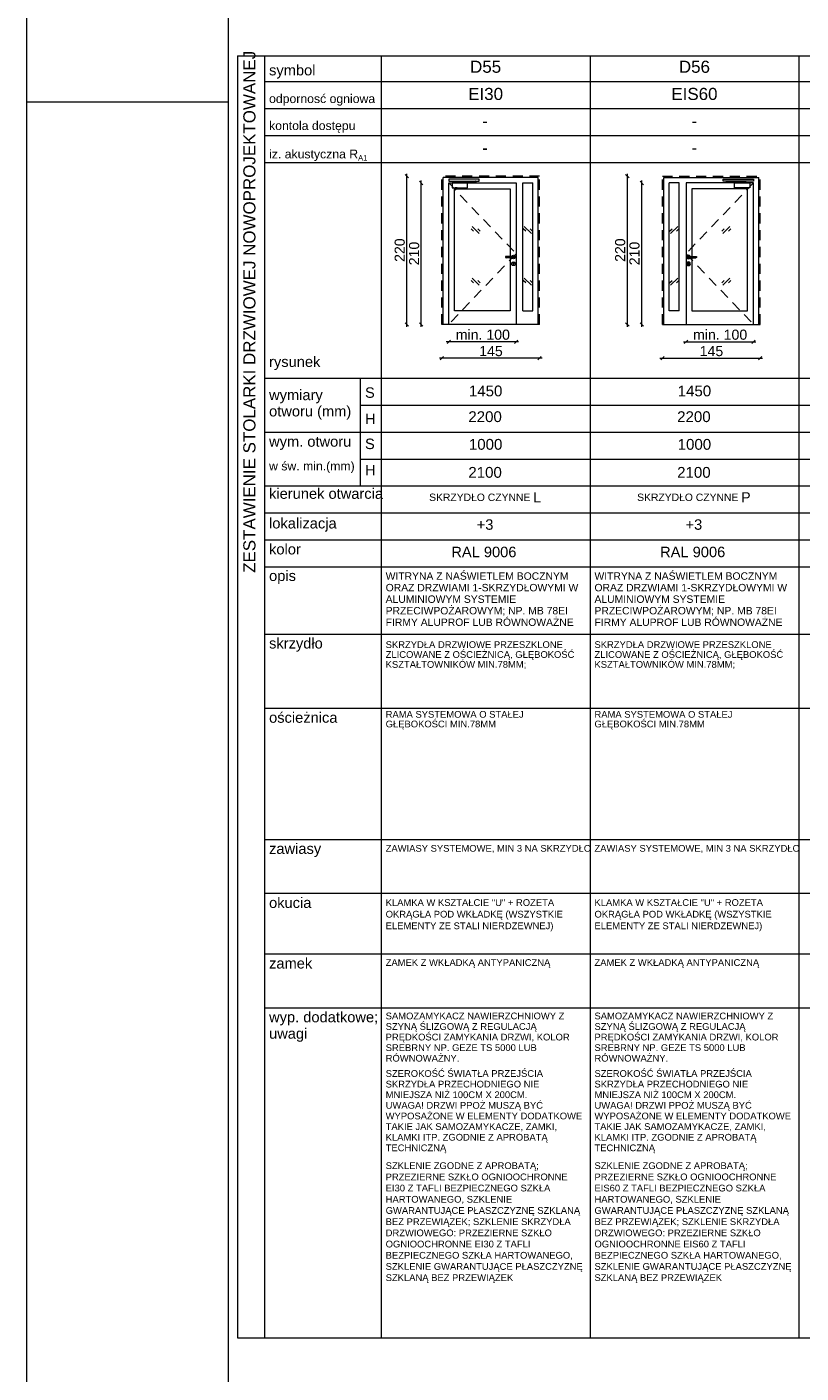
# Paper-space layout 'A-57 ZESTAWIENIE STOLARKI PROJEKTOWANEJ' of a CAD drawing. Header units: millimetres. Extents: x 0 to 900, y 0 to 1010.
# Tile 28 of 63: x 0 to 115, y 405 to 605. Entities that reach past the tile are written whole.
import ezdxf
from ezdxf.xclip import XClip

# ---------------------------------------------------------------- set-up
doc = ezdxf.new("R2010")
doc.units = ezdxf.units.MM
doc.header["$MEASUREMENT"] = 0
doc.header["$XCLIPFRAME"] = 0
doc.linetypes.add('LINIE_3', pattern=[25, 15, -10])
doc.linetypes.add('Przer. długie kreski', pattern=[2.5, 1.5, -1])
doc.layers.add('0_Nr_pióra__1', color=7, linetype='Continuous', lineweight=20)
doc.layers.add('A_Arkusz_Nr_pióra__1', color=7, linetype='Continuous', lineweight=20)
for name, color, linetype, lineweight, true_color in [('0_Nr_pióra__30', 7, 'Continuous', 5, 0x878787), ('0_Nr_pióra__7', 7, 'Continuous', 18, 0x171717), ('0_Nr_pióra__8', 7, 'Continuous', 13, 0x4c4c4c), ('0_Nr_pióra__94', 7, 'Continuous', 5, 0x3b3b3b), ('A_Arkusz_Nr_pióra__237', 7, 'Continuous', 5, 0x343434)]:
    doc.layers.add(name, color=color, linetype=linetype, lineweight=lineweight, true_color=true_color)
doc.layers.add('A_podrys', color=7, linetype='Continuous')
doc.styles.add('STYL_AUTOMATYCZNY_1', font='arial.ttf')

# ---------------------------------------------------------------- blocks, each defined once
blk = doc.blocks.new('Rysunek_1_1', base_point=(-2089.9, -1946.74))
at = {"layer": '0_Nr_pióra__1', "color": 7, "linetype": 'Continuous', "lineweight": 20}
for p, q in [((56.66, 582.72), (56.16, 583.22)), ((56.41, 582.97), (56.41, 583.34)), ((56.41, 560.97), (56.41, 582.97)), ((58.8, 581.72), (58.3, 582.22)), ((58.55, 581.97), (58.55, 582.34)), ((58.55, 560.97), (58.55, 581.97)), ((89.39, 582.72), (88.89, 583.22)), ((89.14, 582.97), (89.14, 583.34)), ((89.14, 560.97), (89.14, 582.97)), ((91.52, 581.72), (91.02, 582.22)), ((91.27, 581.97), (91.27, 582.34)), ((91.27, 560.97), (91.27, 581.97)), ((56.16, 561.22), (56.66, 560.72)), ((56.41, 560.59), (56.41, 560.97)), ((58.3, 561.22), (58.8, 560.72)), ((58.55, 560.59), (58.55, 560.97)), ((88.89, 561.22), (89.39, 560.72)), ((89.14, 560.59), (89.14, 560.97)), ((91.02, 561.22), (91.52, 560.72)), ((91.27, 560.59), (91.27, 560.97)), ((62.62, 558.37), (62.24, 558.37)), ((62.87, 558.62), (62.37, 558.12)), ((72.62, 558.37), (62.62, 558.37)), ((72.37, 558.12), (72.87, 558.62)), ((72.99, 558.37), (72.62, 558.37)), ((97.47, 558.37), (97.85, 558.37)), ((98.1, 558.62), (97.6, 558.12)), ((97.85, 558.37), (107.85, 558.37)), ((107.6, 558.12), (108.1, 558.62)), ((107.85, 558.37), (108.22, 558.37)), ((61.62, 555.93), (61.24, 555.93)), ((61.87, 556.18), (61.37, 555.68)), ((76.12, 555.93), (61.62, 555.93)), ((75.87, 555.68), (76.37, 556.18)), ((76.49, 555.93), (76.12, 555.93)), ((93.97, 555.93), (94.35, 555.93)), ((94.6, 556.18), (94.1, 555.68)), ((94.35, 555.93), (108.85, 555.93)), ((108.6, 555.68), (109.1, 556.18)), ((108.85, 555.93), (109.22, 555.93))]:
    blk.add_line(p, q, dxfattribs=at)
at = {"layer": '0_Nr_pióra__30', "color": 252, "linetype": 'Przer. długie kreski', "lineweight": 5, "true_color": 0x878787}
for p, q in [((76.12, 582.97), (61.62, 582.97)), ((61.62, 560.97), (61.62, 582.97)), ((62.62, 581.97), (72.62, 571.47)), ((76.12, 560.97), (76.12, 582.97)), ((94.35, 582.97), (108.85, 582.97)), ((94.35, 560.97), (94.35, 582.97)), ((107.85, 581.97), (97.85, 571.47)), ((108.85, 560.97), (108.85, 582.97)), ((72.62, 571.47), (62.62, 560.97)), ((97.85, 571.47), (107.85, 560.97))]:
    blk.add_line(p, q, dxfattribs=at)
at = {"layer": '0_Nr_pióra__30', "color": 252, "linetype": 'Continuous', "lineweight": 5, "true_color": 0x878787}
for p, q in [((75.92, 582.77), (61.82, 582.77)), ((61.82, 560.97), (61.82, 582.77)), ((62.62, 560.97), (62.62, 581.97)), ((62.62, 581.97), (72.62, 581.97)), ((72.62, 581.97), (72.62, 560.97)), ((73.62, 562.97), (73.62, 581.97)), ((73.62, 581.97), (75.12, 581.97)), ((75.12, 562.97), (75.12, 581.97)), ((75.92, 560.97), (75.92, 582.77)), ((94.55, 582.77), (108.65, 582.77)), ((94.55, 560.97), (94.55, 582.77)), ((95.35, 562.97), (95.35, 581.97)), ((96.85, 581.97), (95.35, 581.97)), ((96.85, 562.97), (96.85, 581.97)), ((97.85, 581.97), (97.85, 560.97)), ((107.85, 581.97), (97.85, 581.97)), ((107.85, 560.97), (107.85, 581.97)), ((108.65, 560.97), (108.65, 582.77)), ((63.5, 562.97), (63.5, 581.09)), ((63.5, 581.09), (71.74, 581.09)), ((71.74, 581.09), (71.74, 571.07)), ((98.73, 581.09), (98.73, 571.07)), ((106.97, 581.09), (98.73, 581.09)), ((106.97, 562.97), (106.97, 581.09)), ((66.31, 574.83), (65.96, 575.18)), ((67.16, 574.47), (66.1, 575.53)), ((67.31, 574.83), (66.96, 575.18)), ((74.05, 574.83), (73.69, 575.18)), ((74.9, 574.47), (73.84, 575.53)), ((75.05, 574.83), (74.69, 575.18)), ((95.42, 574.83), (95.77, 575.18)), ((95.56, 574.47), (96.62, 575.53)), ((96.42, 574.83), (96.77, 575.18)), ((103.15, 574.83), (103.5, 575.18)), ((103.3, 574.47), (104.36, 575.53)), ((104.15, 574.83), (104.5, 575.18)), ((71.07, 571.04), (71.04, 570.97)), ((71.04, 570.97), (71.07, 570.9)), ((71.08, 571.04), (71.05, 570.97)), ((71.05, 570.97), (71.08, 570.9)), ((71.14, 571.07), (71.07, 571.04)), ((71.07, 570.9), (71.14, 570.87)), ((71.13, 571.04), (71.11, 570.97)), ((71.11, 570.97), (71.13, 570.9)), ((72.24, 571.07), (71.14, 571.07)), ((72.24, 570.87), (71.14, 570.87)), ((71.2, 571.04), (71.19, 570.97)), ((71.19, 570.97), (71.2, 570.9)), ((71.74, 570.87), (71.74, 562.97)), ((71.97, 569.97), (72, 570.1)), ((72, 569.83), (71.97, 569.97)), ((71.99, 571.07), (72, 571.1)), ((72, 570.83), (71.99, 570.87)), ((72, 571.1), (72.1, 571.2)), ((72.1, 570.73), (72, 570.83)), ((72, 570.1), (72.1, 570.2)), ((72.1, 569.73), (72, 569.83)), ((72.1, 571.2), (72.24, 571.24)), ((72.24, 570.7), (72.1, 570.73)), ((72.1, 570.2), (72.24, 570.24)), ((72.16, 570.06), (72.18, 570.12)), ((72.19, 570.01), (72.16, 570.06)), ((72.17, 571.04), (72.18, 570.97)), ((72.18, 570.97), (72.17, 570.9)), ((72.18, 570.12), (72.24, 570.14)), ((72.19, 570.01), (72.19, 569.84)), ((72.19, 569.84), (72.2, 569.81)), ((72.2, 569.81), (72.24, 569.79)), ((72.24, 571.24), (72.37, 571.2)), ((72.24, 571.07), (72.31, 571.04)), ((72.24, 571.04), (72.26, 570.97)), ((72.26, 570.97), (72.24, 570.9)), ((72.31, 570.9), (72.24, 570.87)), ((72.37, 570.73), (72.24, 570.7)), ((72.24, 570.24), (72.37, 570.2)), ((72.24, 570.14), (72.29, 570.12)), ((72.24, 569.79), (72.27, 569.81)), ((72.27, 569.81), (72.29, 569.84)), ((72.29, 571.04), (72.32, 570.97)), ((72.32, 570.97), (72.29, 570.9)), ((72.29, 570.12), (72.31, 570.06)), ((72.31, 570.06), (72.29, 570.01)), ((72.29, 569.84), (72.29, 570.01)), ((72.31, 571.04), (72.34, 570.97)), ((72.34, 570.97), (72.31, 570.9)), ((72.37, 571.2), (72.47, 571.1)), ((72.47, 570.83), (72.37, 570.73)), ((72.37, 570.2), (72.47, 570.1)), ((72.47, 569.83), (72.37, 569.73)), ((72.47, 571.1), (72.51, 570.97)), ((72.51, 570.97), (72.47, 570.83)), ((72.47, 570.1), (72.51, 569.97)), ((72.51, 569.97), (72.47, 569.83)), ((97.99, 571.1), (97.96, 570.97)), ((97.96, 570.97), (97.99, 570.83)), ((97.99, 570.1), (97.96, 569.97)), ((97.96, 569.97), (97.99, 569.83)), ((98.09, 571.2), (97.99, 571.1)), ((97.99, 570.83), (98.09, 570.73)), ((98.09, 570.2), (97.99, 570.1)), ((97.99, 569.83), (98.09, 569.73)), ((98.23, 571.24), (98.09, 571.2)), ((98.09, 570.73), (98.23, 570.7)), ((98.23, 570.24), (98.09, 570.2)), ((98.15, 571.04), (98.13, 570.97)), ((98.13, 570.97), (98.15, 570.9)), ((98.17, 571.04), (98.14, 570.97)), ((98.14, 570.97), (98.17, 570.9)), ((98.23, 571.07), (98.15, 571.04)), ((98.15, 570.9), (98.23, 570.87)), ((98.17, 570.12), (98.15, 570.06)), ((98.15, 570.06), (98.18, 570.01)), ((98.23, 570.14), (98.17, 570.12)), ((98.18, 569.84), (98.18, 570.01)), ((98.19, 569.81), (98.18, 569.84)), ((98.23, 569.79), (98.19, 569.81)), ((98.22, 571.04), (98.2, 570.97)), ((98.2, 570.97), (98.22, 570.9)), ((98.36, 571.2), (98.23, 571.24)), ((98.23, 571.07), (99.33, 571.07)), ((98.23, 570.87), (99.33, 570.87)), ((98.23, 570.7), (98.36, 570.73)), ((98.36, 570.2), (98.23, 570.24)), ((98.28, 570.12), (98.23, 570.14)), ((98.26, 569.81), (98.23, 569.79)), ((98.28, 569.84), (98.26, 569.81)), ((98.29, 571.04), (98.28, 570.97)), ((98.28, 570.97), (98.29, 570.9)), ((98.3, 570.06), (98.28, 570.12)), ((98.28, 570.01), (98.3, 570.06)), ((98.28, 570.01), (98.28, 569.84)), ((98.46, 571.1), (98.36, 571.2)), ((98.36, 570.73), (98.46, 570.83)), ((98.46, 570.1), (98.36, 570.2)), ((98.36, 569.73), (98.46, 569.83)), ((98.47, 571.07), (98.46, 571.1)), ((98.46, 570.83), (98.47, 570.87)), ((98.5, 569.97), (98.46, 570.1)), ((98.46, 569.83), (98.5, 569.97)), ((98.73, 570.87), (98.73, 562.97)), ((99.26, 571.04), (99.27, 570.97)), ((99.27, 570.97), (99.26, 570.9)), ((99.33, 571.07), (99.4, 571.04)), ((99.33, 571.04), (99.35, 570.97)), ((99.35, 570.97), (99.33, 570.9)), ((99.4, 570.9), (99.33, 570.87)), ((99.38, 571.04), (99.41, 570.97)), ((99.41, 570.97), (99.38, 570.9)), ((99.4, 571.04), (99.43, 570.97)), ((99.43, 570.97), (99.4, 570.9)), ((67.16, 566.77), (66.1, 567.84)), ((72.24, 569.7), (72.1, 569.73)), ((72.37, 569.73), (72.24, 569.7)), ((74.9, 566.77), (73.84, 567.84)), ((95.56, 566.77), (96.62, 567.84)), ((98.09, 569.73), (98.23, 569.7)), ((98.23, 569.7), (98.36, 569.73)), ((103.3, 566.77), (104.36, 567.84)), ((66.31, 567.13), (65.96, 567.48)), ((67.31, 567.13), (66.96, 567.48)), ((74.05, 567.13), (73.69, 567.48)), ((75.05, 567.13), (74.69, 567.48)), ((95.42, 567.13), (95.77, 567.48)), ((96.42, 567.13), (96.77, 567.48)), ((103.15, 567.13), (103.5, 567.48)), ((104.15, 567.13), (104.5, 567.48)), ((71.74, 562.97), (63.5, 562.97)), ((73.62, 562.97), (75.12, 562.97)), ((96.85, 562.97), (95.35, 562.97)), ((98.73, 562.97), (106.97, 562.97)), ((76.12, 560.97), (61.62, 560.97)), ((94.35, 560.97), (108.85, 560.97))]:
    blk.add_line(p, q, dxfattribs=at)
at = {"layer": '0_Nr_pióra__8', "color": 251, "linetype": 'LINIE_3', "lineweight": 13, "true_color": 0x4c4c4c, "flags": 128}
for points in [[(67.12, 582.24), (67.12, 582.54), (62.62, 582.54), (62.62, 582.24)], [(65.42, 581.97), (63.12, 581.97), (63.12, 581.24), (65.42, 581.24)], [(63.72, 581.99), (63.72, 582.17), (66.52, 582.17), (66.52, 582.22), (66.63, 582.22), (66.63, 582.08), (63.8, 582.08), (63.8, 581.99)], [(63.8, 581.99), (63.72, 581.99), (63.72, 581.97), (63.8, 581.97)], [(66.53, 582.22), (66.62, 582.22), (66.62, 582.24), (66.53, 582.24)], [(103.35, 582.24), (103.35, 582.54), (107.85, 582.54), (107.85, 582.24)], [(106.75, 581.99), (106.75, 582.17), (103.94, 582.17), (103.94, 582.22), (103.83, 582.22), (103.83, 582.08), (106.66, 582.08), (106.66, 581.99)], [(103.93, 582.22), (103.84, 582.22), (103.84, 582.24), (103.93, 582.24)], [(105.04, 581.97), (107.35, 581.97), (107.35, 581.24), (105.04, 581.24)], [(106.66, 581.99), (106.74, 581.99), (106.74, 581.97), (106.66, 581.97)]]:
    blk.add_lwpolyline(points, close=True, dxfattribs=at)
for points in [[(63.86, 581.24), (63.59, 581.24), (63.59, 581.22, 0.458316), (63.86, 581.22)], [(106.6, 581.24), (106.87, 581.24), (106.87, 581.22, -0.458316), (106.6, 581.22)]]:
    blk.add_lwpolyline(points, format="xyb", close=True, dxfattribs=at)
at = {"layer": '0_Nr_pióra__94', "color": 250, "linetype": 'Continuous', "lineweight": 5, "true_color": 0x3b3b3b}
for p, q in [((31.27, 600.86), (31.27, 410.47)), ((31.27, 600.86), (50.6, 600.86)), ((35.27, 600.86), (35.27, 410.47)), ((50.6, 600.86), (887.6, 600.86)), ((52.6, 600.86), (52.6, 410.47)), ((83.6, 600.86), (83.6, 410.47)), ((114.6, 600.86), (114.6, 410.47)), ((50.6, 596.97), (35.27, 596.97)), ((887.6, 596.97), (50.6, 596.97)), ((50.6, 592.97), (35.27, 592.97)), ((887.6, 592.97), (50.6, 592.97)), ((50.6, 588.97), (35.27, 588.97)), ((887.6, 588.97), (50.6, 588.97)), ((50.6, 584.97), (35.27, 584.97)), ((887.6, 584.97), (50.6, 584.97)), ((35.27, 552.97), (50.6, 552.97)), ((49.45, 552.97), (49.45, 536.97)), ((50.6, 552.97), (887.6, 552.97)), ((49.45, 548.97), (887.6, 548.97)), ((35.27, 544.97), (50.6, 544.97)), ((50.6, 544.97), (887.6, 544.97)), ((49.45, 540.97), (887.6, 540.97)), ((35.27, 536.97), (50.6, 536.97)), ((50.6, 536.97), (887.6, 536.97)), ((35.27, 532.97), (889.6, 532.97)), ((35.27, 528.97), (50.6, 528.97)), ((50.6, 528.97), (887.6, 528.97)), ((35.27, 524.97), (50.6, 524.97)), ((50.6, 524.97), (887.6, 524.97)), ((35.27, 514.97), (50.6, 514.97)), ((50.6, 514.97), (887.6, 514.97)), ((35.27, 503.97), (50.6, 503.97)), ((50.6, 503.97), (856.6, 503.97)), ((35.27, 484.47), (50.6, 484.47)), ((50.6, 484.47), (856.6, 484.47)), ((35.27, 476.47), (50.6, 476.47)), ((50.6, 476.47), (887.6, 476.47)), ((35.27, 467.47), (50.6, 467.47)), ((50.6, 467.47), (887.6, 467.47)), ((35.27, 459.47), (50.6, 459.47)), ((50.6, 459.47), (887.6, 459.47)), ((31.27, 410.47), (889.6, 410.47))]:
    blk.add_line(p, q, dxfattribs=at)
at = {"layer": '0_Nr_pióra__1', "color": 7, "linetype": 'Continuous', "lineweight": 20, "char_height": 1.5, "width": 3.4323, "attachment_point": 7, "rotation": 90, "style": 'STYL_AUTOMATYCZNY_1'}
for s, insert in [('\\A1;{\\pql;\\fArial|b0|i0|c238|p0;\\W1.000000;220}', (56.11, 570.25)), ('\\A1;{\\pql;\\fArial|b0|i0|c238|p0;\\W1.000000;210}', (58.25, 569.75)), ('\\A1;{\\pql;\\fArial|b0|i0|c238|p0;\\W1.000000;220}', (88.84, 570.25)), ('\\A1;{\\pql;\\fArial|b0|i0|c238|p0;\\W1.000000;210}', (90.97, 569.75))]:
    blk.add_mtext(s, dxfattribs=dict(at, insert=insert))
at = {"layer": '0_Nr_pióra__1', "color": 7, "linetype": 'Continuous', "lineweight": 20, "char_height": 1.5, "attachment_point": 7, "style": 'STYL_AUTOMATYCZNY_1'}
for s, insert, width in [('\\A1;{\\pql;\\fArial|b0|i0|c238|p0;\\W1.000000;min. 100}', (63.67, 558.67), 7.8901), ('\\A1;{\\pql;\\fArial|b0|i0|c238|p0;\\W1.000000;min. 100}', (98.9, 558.67), 7.8901), ('\\A1;{\\pql;\\fArial|b0|i0|c238|p0;\\W1.000000;145}', (67.15, 556.23), 3.4323), ('\\A1;{\\pql;\\fArial|b0|i0|c238|p0;\\W1.000000;145}', (99.88, 556.23), 3.4323)]:
    blk.add_mtext(s, dxfattribs=dict(at, insert=insert, width=width))
at = {"layer": '0_Nr_pióra__7', "color": 250, "linetype": 'Continuous', "lineweight": 18, "true_color": 0x171717, "style": 'STYL_AUTOMATYCZNY_1'}
for s, insert, char_height, attachment_point in [('\\A1;{\\pqc;\\fArial|b0|i0|c238|p0;\\W1.000000;D55}', (68.1, 598.31), 1.8, 8), ('\\A1;{\\pqc;\\fArial|b0|i0|c238|p0;\\W1.000000;D56}', (99.1, 598.31), 1.8, 8), ('\\A1;{\\pql;\\fArial|b0|i0|c238|p0;\\W1.000000;symbol}', (35.95, 597.48), 1.5567, 7), ('\\A1;{\\pqc;\\fArial|b0|i0|c238|p0;\\W1.000000;EI30}', (68.1, 594.27), 1.8, 8), ('\\A1;{\\pqc;\\fArial|b0|i0|c238|p0;\\W1.000000;EIS60}', (99.1, 594.27), 1.8, 8), ('\\A1;{\\pql;\\fArial|b0|i0|c238|p0;\\W1.000000;odpornosć ogniowa}', (35.95, 593.45), 1.3, 7), ('\\A1;{\\pql;\\fArial|b0|i0|c238|p0;\\W1.000000;iz. akustyczna R\\fArial|b0|i0|c238|p0;\\H0.942857x;\\W1.000000;\\A1{\\H.66x;\\S ^ A1;}}', (35.95, 585.23), 1.3, 7), ('\\A1;{\\pql;\\fArial|b0|i0|c238|p0;\\W1.000000;kontola dostępu}', (35.95, 589.44), 1.3, 7), ('\\A1;{\\pqc;\\fArial|b0|i0|c238|p0;\\W1.000000;-}', (68.02, 590.3), 1.8, 8), ('\\A1;{\\pqc;\\fArial|b0|i0|c238|p0;\\W1.000000;-}', (99.1, 590.3), 1.8, 8), ('\\A1;{\\pqc;\\fArial|b0|i0|c238|p0;\\W1.000000;-}', (68.02, 586.3), 1.8, 8), ('\\A1;{\\pqc;\\fArial|b0|i0|c238|p0;\\W1.000000;-}', (99.1, 586.31), 1.8, 8), ('\\A1;{\\pql;\\fArial|b0|i0|c238|p0;\\W1.000000;rysunek}', (35.95, 554.18), 1.5567, 7), ('\\A1;{\\pqc;\\fArial|b0|i0|c238|p0;\\W1.000000;1450}', (68.1, 550.26), 1.6, 8), ('\\A1;{\\pqc;\\fArial|b0|i0|c238|p0;\\W1.000000;1450}', (99.1, 550.26), 1.6, 8), ('\\A1;{\\pql;\\fArial|b0|i0|c238|p0;\\W1.000000;S}', (50.19, 550.04), 1.5567, 7), ('\\A1;{\\pqc;\\fArial|b0|i0|c238|p0;\\W1.000000;2200}', (68.02, 546.44), 1.6, 8), ('\\A1;{\\pqc;\\fArial|b0|i0|c238|p0;\\W1.000000;2200}', (99.02, 546.44), 1.6, 8), ('\\A1;{\\pql;\\fArial|b0|i0|c238|p0;\\W1.000000;H}', (50.19, 546.16), 1.5567, 7), ('\\A1;{\\pql;\\fArial|b0|i0|c238|p0;\\W1.000000;wym. otworu}', (35.95, 542.33), 1.5567, 7), ('\\A1;{\\pql;\\fArial|b0|i0|c238|p0;\\W1.000000;S}', (50.19, 542.43), 1.5567, 7), ('\\A1;{\\pqc;\\fArial|b0|i0|c238|p0;\\W1.000000;1000}', (68.1, 542.33), 1.6, 8), ('\\A1;{\\pqc;\\fArial|b0|i0|c238|p0;\\W1.000000;1000}', (99.1, 542.33), 1.6, 8), ('\\A1;{\\pql;\\fArial|b0|i0|c238|p0;\\W1.000000;w św. min.(mm)}', (35.95, 538.89), 1.3, 7), ('\\A1;{\\pql;\\fArial|b0|i0|c238|p0;\\W1.000000;H}', (50.19, 538.55), 1.5567, 7), ('\\A1;{\\pqc;\\fArial|b0|i0|c238|p0;\\W1.000000;2100}', (68.02, 538.17), 1.6, 8), ('\\A1;{\\pqc;\\fArial|b0|i0|c238|p0;\\W1.000000;2100}', (99.02, 538.17), 1.6, 8), ('\\A1;{\\pql;\\fArial|b0|i0|c238|p0;\\W1.000000;kierunek otwarcia}', (35.95, 535.04), 1.5567, 7), ('\\A1;{\\pqc;\\fArial|b0|i0|c238|p0;\\W1.000000;SKRZYDŁO CZYNNE \\fArial|b0|i0|c238|p0;\\H1.363636x;\\W1.000000;L}', (68.02, 536.04), 1.1, 2), ('\\A1;{\\pqc;\\fArial|b0|i0|c238|p0;\\W1.000000;SKRZYDŁO CZYNNE \\fArial|b0|i0|c238|p0;\\H1.363636x;\\W1.000000;P}', (99.02, 536.04), 1.1, 2), ('\\A1;{\\pql;\\fArial|b0|i0|c238|p0;\\W1.000000;lokalizacja}', (35.95, 530.19), 1.5567, 7), ('\\A1;{\\pqc;\\fArial|b0|i0|c238|p0;\\W1.000000;+3}', (68.02, 530.44), 1.5567, 8), ('\\A1;{\\pqc;\\fArial|b0|i0|c238|p0;\\W1.000000;+3}', (99.02, 530.44), 1.5567, 8), ('\\A1;{\\pql;\\fArial|b0|i0|c238|p0;\\W1.000000;kolor}', (35.95, 526.78), 1.5567, 7), ('\\A1;{\\pqc;\\fArial|b0|i0|c238|p0;\\W1.000000;RAL 9006}', (67.84, 526.37), 1.5567, 8), ('\\A1;{\\pqc;\\fArial|b0|i0|c238|p0;\\W1.000000;RAL 9006}', (98.84, 526.37), 1.5567, 8), ('\\A1;{\\pql;\\fArial|b0|i0|c238|p0;\\W1.000000;opis}', (35.95, 522.39), 1.5567, 7), ('\\A1;{\\pql;\\fArial|b0|i0|c238|p0;\\W1.000000;skrzydło}', (35.95, 512.36), 1.5567, 7), ('\\A1;{\\pql;\\fArial|b0|i0|c238|p0;\\W1.000000;ościeżnica}', (35.95, 501.78), 1.5567, 7), ('\\A1;{\\pql;\\fArial|b0|i0|c238|p0;\\W1.000000;zawiasy}', (35.95, 481.86), 1.5567, 7), ('\\A1;{\\pql;\\fArial|b0|i0|c238|p0;\\W1.000000;okucia}', (35.95, 474.28), 1.5567, 7), ('\\A1;{\\pql;\\fArial|b0|i0|c238|p0;\\W1.000000;zamek}', (35.95, 465.28), 1.5567, 7), ('\\A1;{\\pql;\\fArial|b0|i0|c238|p0;\\W1.000000;ZAMEK \\fArial|b0|i0|c238|p0;\\W1.000000;Z\\fArial|b0|i0|c238|p0;\\W1.000000; WKŁADKĄ\\fArial|b0|i0|c238|p0;\\W1.000000; ANTYPANICZNĄ}', (53.26, 466.69), 1, 1), ('\\A1;{\\pql;\\fArial|b0|i0|c238|p0;\\W1.000000;ZAMEK \\fArial|b0|i0|c238|p0;\\W1.000000;Z\\fArial|b0|i0|c238|p0;\\W1.000000; WKŁADKĄ\\fArial|b0|i0|c238|p0;\\W1.000000; ANTYPANICZNĄ}', (84.26, 466.69), 1, 1)]:
    blk.add_mtext(s, dxfattribs=dict(at, insert=insert, char_height=char_height, attachment_point=attachment_point))
at = {"layer": '0_Nr_pióra__7', "color": 250, "linetype": 'Continuous', "lineweight": 18, "true_color": 0x171717, "insert": (33.95, 524.07), "char_height": 1.8, "attachment_point": 7, "rotation": 90, "style": 'STYL_AUTOMATYCZNY_1'}
blk.add_mtext('\\A1;{\\pql;\\fArial|b0|i0|c238|p0;\\W1.000000;ZESTAWIENIE STOLARKI DRZWIOWEJ NOWOPROJEKTOWANEJ}', dxfattribs=at)
at = {"layer": '0_Nr_pióra__7', "color": 250, "linetype": 'Continuous', "lineweight": 18, "true_color": 0x171717, "char_height": 1.5567, "attachment_point": 7, "style": 'STYL_AUTOMATYCZNY_1'}
for s, insert, line_spacing_factor in [('\\A1;{\\pql;\\fArial|b0|i0|c238|p0;\\W1.000000;wymiary\\P\\pql;\\fArial|b0|i0|c238|p0;\\W1.000000;otworu\\fArial|b0|i0|c238|p0;\\W1.000000; (mm)}', (35.95, 546.83), 0.930913), ('\\A1;{\\pql;\\fArial|b0|i0|c238|p0;\\W1.000000;wyp. dodatkowe;\\P\\pql;\\fArial|b0|i0|c238|p0;\\W1.000000;uwagi}', (35.95, 454.41), 0.940384)]:
    blk.add_mtext(s, dxfattribs=dict(at, insert=insert, line_spacing_factor=line_spacing_factor))
at = {"layer": '0_Nr_pióra__7', "color": 250, "linetype": 'Continuous', "lineweight": 18, "true_color": 0x171717, "attachment_point": 1, "style": 'STYL_AUTOMATYCZNY_1'}
for s, insert, char_height, width, line_spacing_factor in [('\\A1;{\\pql;\\fArial|b0|i0|c238|p0;\\W1.000000;WITRYNA Z NAŚWIETLEM BOCZNYM \\fArial|b0|i0|c238|p0;\\W1.000000;ORAZ DRZWIAMI 1-SKRZYDŁOWYMI W \\fArial|b0|i0|c238|p0;\\W1.000000;ALUMINIOWYM SYSTEMIE \\fArial|b0|i0|c238|p0;\\W1.000000;PRZECIWPOŻAROWYM; NP. MB 78EI \\fArial|b0|i0|c238|p0;\\W1.000000;FIRMY \\fArial|b0|i0|c238|p0;\\W1.000000;ALUPROF LUB RÓWNOWAŻNE}', (53.26, 524.14), 1.1, 29.4591, 0.934815), ('\\A1;{\\pql;\\fArial|b0|i0|c238|p0;\\W1.000000;WITRYNA Z NAŚWIETLEM BOCZNYM \\fArial|b0|i0|c238|p0;\\W1.000000;ORAZ DRZWIAMI 1-SKRZYDŁOWYMI W \\fArial|b0|i0|c238|p0;\\W1.000000;ALUMINIOWYM SYSTEMIE \\fArial|b0|i0|c238|p0;\\W1.000000;PRZECIWPOŻAROWYM; NP. MB 78EI \\fArial|b0|i0|c238|p0;\\W1.000000;FIRMY \\fArial|b0|i0|c238|p0;\\W1.000000;ALUPROF LUB RÓWNOWAŻNE}', (84.26, 524.14), 1.1, 29.4591, 0.934815), ('\\A1;{\\pql;\\fArial|b0|i0|c238|p0;\\W1.000000;SKRZYDŁA DRZWIOWE PRZESZKLONE \\fArial|b0|i0|c238|p0;\\W1.000000;ZLICOWANE Z OŚCIEŻNICĄ, \\fArial|b0|i0|c238|p0;\\W1.000000;GŁĘBOKOŚĆ KSZTAŁTOWNIKÓW \\fArial|b0|i0|c238|p0;\\W1.000000;MIN.78MM;}', (53.26, 513.91), 1, 29.4591, 0.883417), ('\\A1;{\\pql;\\fArial|b0|i0|c238|p0;\\W1.000000;SKRZYDŁA DRZWIOWE PRZESZKLONE \\fArial|b0|i0|c238|p0;\\W1.000000;ZLICOWANE Z OŚCIEŻNICĄ, \\fArial|b0|i0|c238|p0;\\W1.000000;GŁĘBOKOŚĆ KSZTAŁTOWNIKÓW \\fArial|b0|i0|c238|p0;\\W1.000000;MIN.78MM;}', (84.26, 513.91), 1, 29.4591, 0.883417), ('\\A1;{\\pql;\\fArial|b0|i0|c238|p0;\\W1.000000;RAMA SYSTEMOWA O STAŁEJ GŁĘBOKOŚCI MIN.78MM}', (53.26, 503.55), 1, 29.4591, 0.859401), ('\\A1;{\\pql;\\fArial|b0|i0|c238|p0;\\W1.000000;RAMA SYSTEMOWA O STAŁEJ GŁĘBOKOŚCI MIN.78MM}', (84.26, 503.55), 1, 29.4591, 0.859401), ('\\A1;{\\pql;\\fArial|b0|i0|c238|p0;\\W1.000000;ZAWIASY SYSTEMOWE, MIN 3 NA \\fArial|b0|i0|c238|p0;\\W1.000000;SKRZYDŁO}', (53.26, 483.65), 1, 29.4591, 1.001649), ('\\A1;{\\pql;\\fArial|b0|i0|c238|p0;\\W1.000000;ZAWIASY SYSTEMOWE, MIN 3 NA \\fArial|b0|i0|c238|p0;\\W1.000000;SKRZYDŁO}', (84.26, 483.65), 1, 29.4591, 1.001649), ('\\A1;{\\pql;\\fArial|b0|i0|c238|p0;\\W1.000000;KLAMKA W KSZTAŁCIE "U" + ROZETA \\fArial|b0|i0|c238|p0;\\W1.000000;OKRĄGŁA POD WKŁADKĘ (WSZYSTKIE \\fArial|b0|i0|c238|p0;\\W1.000000;ELEMENTY ZE STALI NIERDZEWNEJ)}', (53.26, 475.6), 1, 29.4591, 1.036028), ('\\A1;{\\pql;\\fArial|b0|i0|c238|p0;\\W1.000000;KLAMKA W KSZTAŁCIE "U" + ROZETA \\fArial|b0|i0|c238|p0;\\W1.000000;OKRĄGŁA POD WKŁADKĘ (WSZYSTKIE \\fArial|b0|i0|c238|p0;\\W1.000000;ELEMENTY ZE STALI NIERDZEWNEJ)}', (84.26, 475.6), 1, 29.4591, 1.036028), ('\\A1;{\\pql;\\fArial|b0|i0|c238|p0;\\W1.000000;SAMOZAMYKACZ NAWIERZCHNIOWY Z SZYNĄ ŚLIZGOWĄ Z REGULACJĄ PRĘDKOŚCI ZAMYKANIA DRZWI, KOLOR SREBRNY NP. GEZE TS 5000 LUB RÓWNOWAŻNY.}', (53.26, 458.76), 1, 29.4591, 0.941901), ('\\A1;{\\pql;\\fArial|b0|i0|c238|p0;\\W1.000000;SAMOZAMYKACZ NAWIERZCHNIOWY Z SZYNĄ ŚLIZGOWĄ Z REGULACJĄ PRĘDKOŚCI ZAMYKANIA DRZWI, KOLOR SREBRNY NP. GEZE TS 5000 LUB RÓWNOWAŻNY.}', (84.26, 458.76), 1, 29.4591, 0.941901), ('\\A1;{\\pql;\\fArial|b0|i0|c238|p0;\\W1.000000;SZEROKOŚĆ ŚWIATŁA PRZEJŚCIA SKRZYDŁA PRZECHODNIEGO NIE MNIEJSZA NIŻ 100CM X 200CM.\\P\\pql;\\fArial|b0|i0|c238|p0;\\W1.000000;UWAGA! DRZWI PPOŻ MUSZĄ BYĆ WYPOSAŻONE W ELEMENTY DODATKOWE TAKIE JAK SAMOZAMYKACZE, ZAMKI, KLAMKI ITP. ZGODNIE Z APROBATĄ TECHNICZNĄ}', (53.26, 450.21), 1, 29.4591, 0.946258), ('\\A1;{\\pql;\\fArial|b0|i0|c238|p0;\\W1.000000;SZEROKOŚĆ ŚWIATŁA PRZEJŚCIA SKRZYDŁA PRZECHODNIEGO NIE MNIEJSZA NIŻ 100CM X 200CM.\\P\\pql;\\fArial|b0|i0|c238|p0;\\W1.000000;UWAGA! DRZWI PPOŻ MUSZĄ BYĆ WYPOSAŻONE W ELEMENTY DODATKOWE TAKIE JAK SAMOZAMYKACZE, ZAMKI, KLAMKI ITP. ZGODNIE Z APROBATĄ TECHNICZNĄ}', (84.26, 450.21), 1, 29.4591, 0.946258), ('\\A1;{\\pql;\\fArial|b0|i0|c238|p0;\\W1.000000;SZKLENIE ZGODNE Z APROBATĄ; PRZEZIERNE SZKŁO OGNIOOCHRONNE EI30 Z TAFLI BEZPIECZNEGO SZKŁA HARTOWANEGO, SZKLENIE GWARANTUJĄCE PŁASZCZYZNĘ SZKLANĄ BEZ PRZEWIĄZEK; SZKLENIE SKRZYDŁA DRZWIOWEGO: PRZEZIERNE SZKŁO OGNIOOCHRONNE EI30 Z TAFLI BEZPIECZNEGO SZKŁA HARTOWANEGO, SZKLENIE GWARANTUJĄCE PŁASZCZYZNĘ SZKLANĄ BEZ PRZEWIĄZEK}', (53.26, 436.52), 1, 29.9177, 0.997668), ('\\A1;{\\pql;\\fArial|b0|i0|c238|p0;\\W1.000000;SZKLENIE ZGODNE Z APROBATĄ; \\fArial|b0|i0|c238|p0;\\W1.000000;PRZEZIERNE SZKŁO OGNIOOCHRONNE \\fArial|b0|i0|c238|p0;\\W1.000000;EIS60 Z TAFLI BEZPIECZNEGO SZKŁA \\fArial|b0|i0|c238|p0;\\W1.000000;HARTOWANEGO, SZKLENIE \\fArial|b0|i0|c238|p0;\\W1.000000;GWARANTUJĄCE PŁASZCZYZNĘ \\fArial|b0|i0|c238|p0;\\W1.000000;SZKLANĄ BEZ PRZEWIĄZEK; SZKLENIE \\fArial|b0|i0|c238|p0;\\W1.000000;SKRZYDŁA DRZWIOWEGO: \\fArial|b0|i0|c238|p0;\\W1.000000;PRZEZIERNE SZKŁO OGNIOOCHRONNE \\fArial|b0|i0|c238|p0;\\W1.000000;EIS60 Z TAFLI BEZPIECZNEGO SZKŁA \\fArial|b0|i0|c238|p0;\\W1.000000;HARTOWANEGO, SZKLENIE \\fArial|b0|i0|c238|p0;\\W1.000000;GWARANTUJĄCE PŁASZCZYZNĘ \\fArial|b0|i0|c238|p0;\\W1.000000;SZKLANĄ BEZ PRZEWIĄZEK}', (84.26, 436.52), 1, 29.9177, 0.997668)]:
    blk.add_mtext(s, dxfattribs=dict(at, insert=insert, char_height=char_height, width=width, line_spacing_factor=line_spacing_factor))

psp = doc.layouts.new('A-57 ZESTAWIENIE STOLARKI PROJEKTOWANEJ')

# ---------------------------------------------------------------- linework, layer by layer
at = {"layer": 'A_Arkusz_Nr_pióra__1', "color": 7, "linetype": 'Continuous', "lineweight": 20}
psp.add_line((29.9, 1005.1), (29.9, 4.9), dxfattribs=at)
at = {"layer": 'A_Arkusz_Nr_pióra__1', "color": 7, "linetype": 'Continuous', "lineweight": 20, "flags": 128}
psp.add_lwpolyline([(0, 1010), (900, 1010), (900, 0), (0, 0)], close=True, dxfattribs=at)
at = {"layer": 'A_Arkusz_Nr_pióra__237', "color": 250, "linetype": 'Continuous', "lineweight": 5, "true_color": 0x343434}
psp.add_line((0, 594), (29.9, 594), dxfattribs=at)

# ---------------------------------------------------------------- block references
at = {"layer": 'A_podrys', "color": 37, "linetype": 'Continuous', "lineweight": 5, "true_color": 0x656532}
ref = psp.add_blockref('Rysunek_1_1', (-2089.9, -1946.74), dxfattribs=at)
XClip(ref).set_block_clipping_path([(28.6628210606, 4.9003190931), (892.6953650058, 1005.4179299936)])

doc.saveas('drawing.dxf')
